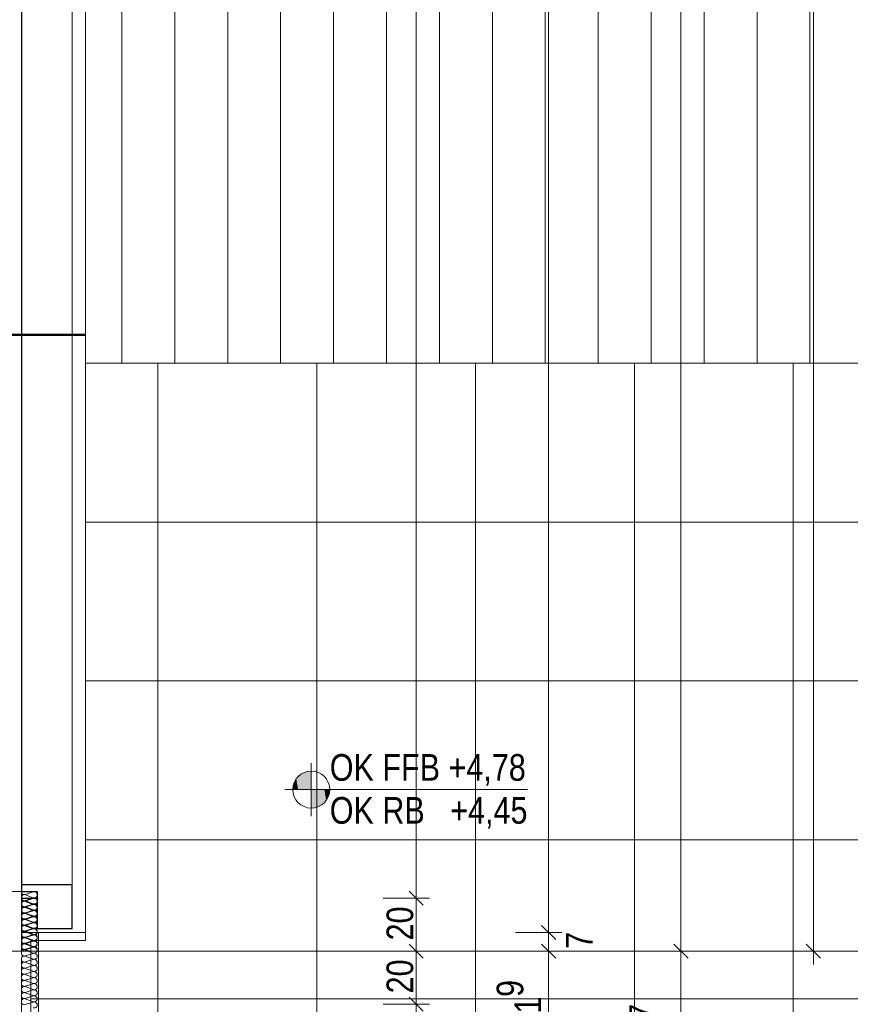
# Model space of a CAD drawing. Extents: x -620 to 300, y 62 to 1107.
# Tile 7 of 256: x -449 to -386, y 208 to 282. Entities that reach past the tile are written whole.
import ezdxf
from ezdxf.lldxf.tags import DXFTag

# ---------------------------------------------------------------- set-up
doc = ezdxf.new("R2010")
doc.units = 0
doc.layers.get('0').update_dxf_attribs({"lineweight": 35})
doc.layers.add('30 -33 Aussenwände- 7 Fassade_ Elemente', color=7, linetype='Continuous', lineweight=9, true_color=0x00aacc)
doc.layers.add('70 -76 Bemaßung- 2 Allgemein', color=9, linetype='Continuous', lineweight=5, true_color=0x808080)
for name, color, linetype, lineweight in [('60- 61 allgemeine Ausstattung- 4 Terrassen', 7, 'Continuous', 9), ('70 -71 Achsen- 1 Gebäudeachsen', 7, 'STRICHPUNKT2-A06G9FR98I', 18), ('70 -72 Beschriftung- 5 Höhenkoten', 7, 'Continuous', 15), ('70 -75 Raumstempel- 3 Wandstempel', 7, 'Continuous', 50)]:
    doc.layers.add(name, color=color, linetype=linetype, lineweight=lineweight)
doc.styles.get("Standard").update_dxf_attribs({"font": 'ARIALN.TTF'})
tags = doc.linetypes.add('STRICHPUNKT2-A06G9FR98I', pattern=[12.7, 6.35, -3.175, 0, -3.175]).pattern_tags.tags
tags[10:11] = [DXFTag(74, 4), DXFTag(75, 0), DXFTag(340, '0'), DXFTag(46, 0.0), DXFTag(50, 0.0), DXFTag(44, 0.0), DXFTag(45, 0.0)]
tags[8:9] = [DXFTag(74, 4), DXFTag(75, 0), DXFTag(340, '0'), DXFTag(46, 0.0), DXFTag(50, 0.0), DXFTag(44, 0.0), DXFTag(45, 0.0)]
tags[6:7] = [DXFTag(74, 4), DXFTag(75, 0), DXFTag(340, '0'), DXFTag(46, 0.0), DXFTag(50, 0.0), DXFTag(44, 0.0), DXFTag(45, 0.0)]
tags[4:5] = [DXFTag(74, 4), DXFTag(75, 0), DXFTag(340, '0'), DXFTag(46, 0.0), DXFTag(50, 0.0), DXFTag(44, 0.0), DXFTag(45, 0.0)]

# ---------------------------------------------------------------- blocks, each defined once
blk = doc.blocks.new('Referenz-A06G9FRB8I')
at = {"layer": '30 -33 Aussenwände- 7 Fassade_ Elemente', "color": 0, "linetype": 'Continuous', "lineweight": -2, "ltscale": 0.25}
for p, q in [((-448.475, 377.053), (-448.475, 212.053)), ((-444.635, 217.053), (-448.475, 217.053)), ((-448.475, 217.053), (-448.475, 216.553)), ((-448.475, 216.553), (-447.275, 216.553)), ((-447.275, 216.553), (-447.275, 213.753)), ((-444.635, 213.753), (-444.635, 217.053)), ((-448.479, 216.05), (-447.199, 216.05)), ((-447.275, 213.753), (-444.635, 213.753))]:
    blk.add_line(p, q, dxfattribs=at)
at = {"layer": '30 -33 Aussenwände- 7 Fassade_ Elemente', "color": 0, "linetype": 'Continuous', "ltscale": 0.13}
for p, q in [((-443.635, 213.453), (-443.635, 375.753)), ((-448.475, 217.053), (-448.475, 372.053)), ((-444.635, 372.053), (-444.635, 217.053)), ((-455.435, 216.553), (-448.475, 216.553)), ((-444.635, 217.053), (-448.475, 217.053)), ((-448.475, 216.553), (-448.475, 213.453)), ((-448.175, 216.331), (-447.575, 216.524)), ((-448.179, 215.828), (-447.579, 216.021)), ((-447.579, 215.584), (-448.179, 215.806)), ((-448.176, 215.872), (-447.576, 216.064)), ((-447.576, 215.627), (-448.176, 215.849)), ((-447.575, 216.087), (-448.175, 216.309)), ((-448.179, 215.368), (-447.579, 215.561)), ((-447.579, 215.124), (-448.179, 215.346)), ((-448.179, 214.909), (-447.579, 215.102)), ((-448.176, 215.412), (-447.576, 215.604)), ((-447.576, 215.167), (-448.176, 215.39)), ((-448.176, 214.952), (-447.576, 215.145)), ((-447.577, 214.708), (-448.176, 214.93)), ((-447.579, 214.664), (-448.179, 214.886)), ((-448.179, 214.449), (-447.579, 214.642)), ((-447.579, 214.205), (-448.179, 214.427)), ((-448.179, 213.99), (-447.579, 214.182)), ((-448.177, 214.493), (-447.577, 214.685)), ((-447.577, 214.248), (-448.177, 214.47)), ((-448.177, 214.033), (-447.577, 214.225)), ((-448.475, 213.453), (-443.635, 213.453)), ((-447.579, 213.745), (-448.179, 213.967)), ((-448.179, 213.53), (-447.579, 213.723)), ((-447.579, 213.286), (-448.179, 213.507)), ((-447.577, 213.788), (-448.177, 214.011)), ((-448.177, 213.573), (-447.577, 213.766)), ((-447.578, 213.329), (-448.177, 213.551)), ((-447.195, 213.453), (-447.195, 203.673)), ((-448.179, 213.07), (-447.579, 213.263)), ((-447.579, 212.826), (-448.179, 213.048)), ((-448.179, 212.611), (-447.579, 212.803)), ((-448.178, 213.114), (-447.578, 213.306)), ((-447.578, 212.869), (-448.178, 213.091)), ((-448.178, 212.654), (-447.578, 212.847)), ((-447.579, 212.366), (-448.179, 212.588)), ((-448.179, 212.151), (-447.579, 212.344)), ((-447.579, 211.907), (-448.179, 212.128)), ((-447.578, 212.409), (-448.178, 212.632)), ((-448.178, 212.195), (-447.578, 212.387)), ((-448.178, 212.172), (-447.857, 212.053)), ((-448.475, 211.551), (-448.48, 204.953)), ((-448.179, 211.691), (-447.579, 211.884)), ((-447.579, 211.447), (-448.179, 211.669)), ((-448.179, 211.232), (-447.579, 211.425)), ((-447.579, 210.987), (-448.179, 211.209)), ((-448.179, 210.772), (-447.579, 210.965)), ((-447.579, 210.528), (-448.179, 210.75)), ((-448.179, 210.312), (-447.579, 210.505)), ((-447.579, 210.068), (-448.179, 210.29)), ((-448.179, 209.853), (-447.579, 210.046)), ((-447.579, 209.609), (-448.179, 209.83)), ((-448.179, 209.393), (-447.579, 209.586)), ((-447.579, 209.149), (-448.179, 209.371)), ((-448.179, 208.934), (-447.579, 209.126)), ((-447.579, 208.689), (-448.179, 208.911)), ((-448.179, 208.474), (-447.579, 208.667)), ((-447.579, 208.23), (-448.179, 208.451)), ((-448.179, 208.014), (-447.579, 208.207))]:
    blk.add_line(p, q, dxfattribs=at)
for centre, major_axis, end_param in [((-448.246, 216.55), (-0.23, 0.003), 1.896254), ((-447.505, 216.305), (-0.071, -0.219), 3.765224), ((-448.249, 215.587), (0.07, 0.219), 3.764652), ((-448.246, 216.09), (0.071, 0.219), 3.764652), ((-448.246, 215.631), (0.071, 0.219), 3.764652), ((-448.249, 216.047), (-0.23, 0.003), 1.896254), ((-447.508, 215.802), (-0.07, -0.219), 3.765224), ((-447.505, 215.845), (-0.071, -0.219), 3.765224), ((-448.249, 215.127), (0.07, 0.219), 3.764652), ((-448.249, 214.668), (0.07, 0.219), 3.764652), ((-448.247, 215.171), (0.071, 0.219), 3.764652), ((-448.247, 214.711), (0.071, 0.219), 3.764652), ((-447.508, 215.343), (-0.07, -0.219), 3.765224), ((-447.508, 214.883), (-0.07, -0.219), 3.765224), ((-447.506, 214.926), (-0.071, -0.219), 3.765224), ((-447.506, 215.386), (-0.071, -0.219), 3.765224), ((-448.249, 214.208), (0.07, 0.219), 3.764652), ((-448.247, 214.252), (0.071, 0.219), 3.764652), ((-447.508, 214.423), (-0.07, -0.219), 3.765224), ((-447.508, 213.964), (-0.07, -0.219), 3.765224), ((-447.506, 214.466), (-0.071, -0.219), 3.765224), ((-447.507, 214.007), (-0.071, -0.219), 3.765224), ((-448.249, 213.748), (0.07, 0.219), 3.764652), ((-448.249, 213.289), (0.07, 0.219), 3.764652), ((-448.248, 213.792), (0.071, 0.219), 3.764652), ((-448.248, 213.332), (0.071, 0.219), 3.764652), ((-448.248, 213.332), (-0.186, 0.135), 1.254884), ((-448.248, 213.332), (0.071, 0.219), 1.254884), ((-447.508, 213.504), (-0.07, -0.219), 3.765224), ((-447.507, 213.547), (-0.071, -0.219), 3.765224), ((-448.248, 212.873), (0.071, 0.219), 3.764652), ((-448.249, 212.829), (0.07, 0.219), 3.764652), ((-448.248, 212.873), (-0.186, 0.135), 1.254884), ((-448.248, 213.332), (-0.186, -0.135), 1.254884), ((-448.248, 212.873), (0.071, 0.219), 1.254884), ((-448.248, 212.873), (-0.186, -0.135), 1.254884), ((-447.508, 213.045), (-0.07, -0.219), 3.765224), ((-447.508, 212.585), (-0.07, -0.219), 3.765224), ((-447.507, 213.088), (-0.071, -0.219), 3.765224), ((-447.507, 213.088), (0.186, 0.135), 1.255075), ((-447.507, 213.088), (-0.071, -0.219), 1.255075), ((-447.508, 212.628), (0.186, 0.135), 1.255075), ((-447.508, 212.628), (-0.071, -0.219), 3.765224), ((-447.507, 213.088), (0.186, -0.135), 1.255075), ((-447.508, 212.628), (0.186, -0.135), 1.255075), ((-448.249, 212.37), (0.07, 0.219), 3.764652), ((-448.249, 212.413), (-0.186, 0.135), 1.254884), ((-448.249, 211.91), (0.07, 0.219), 3.764652), ((-448.249, 211.954), (0.071, 0.219), 1.434048), ((-448.249, 212.413), (-0.186, -0.135), 1.254884), ((-448.249, 212.413), (0.071, 0.219), 1.254884), ((-447.508, 212.125), (-0.07, -0.219), 3.765224), ((-447.508, 212.628), (-0.071, -0.219), 1.255075), ((-447.508, 212.168), (0.198, -0.116), 2.411197), ((-448.249, 211.45), (0.07, 0.219), 3.764652), ((-448.249, 210.991), (0.07, 0.219), 3.764652), ((-447.508, 211.666), (-0.07, -0.219), 3.765224), ((-447.508, 211.206), (-0.07, -0.219), 3.765224), ((-448.249, 210.531), (0.07, 0.219), 3.764652), ((-447.508, 210.746), (-0.07, -0.219), 3.765224), ((-447.508, 210.287), (-0.07, -0.219), 3.765224), ((-448.249, 210.071), (0.07, 0.219), 3.764652), ((-448.249, 209.612), (0.07, 0.219), 3.764652), ((-447.508, 209.827), (-0.07, -0.219), 3.765224), ((-448.249, 209.152), (0.07, 0.219), 3.764652), ((-447.508, 209.367), (-0.07, -0.219), 3.765224), ((-447.508, 208.908), (-0.07, -0.219), 3.765224), ((-448.249, 208.693), (0.07, 0.219), 3.764652), ((-448.249, 208.233), (0.07, 0.219), 3.764652), ((-447.508, 208.448), (-0.07, -0.219), 3.765224), ((-447.508, 207.989), (-0.07, -0.219), 3.765224)]:
    blk.add_ellipse(centre, major_axis=major_axis, ratio=1, start_param=0, end_param=end_param, dxfattribs=at)
at = {"layer": '60- 61 allgemeine Ausstattung- 4 Terrassen', "color": 0}
for p, q in [((-443.635, 365.113), (-443.635, 256.453)), ((-440.888, 256.453), (-440.888, 365.113)), ((-436.888, 256.453), (-436.888, 365.113)), ((-432.888, 256.453), (-432.888, 365.113)), ((-428.888, 256.453), (-428.888, 365.113)), ((-424.888, 256.453), (-424.888, 365.113)), ((-420.888, 256.453), (-420.888, 365.113)), ((-416.888, 256.453), (-416.888, 365.113)), ((-412.888, 256.453), (-412.888, 365.113)), ((-408.888, 256.453), (-408.888, 365.113)), ((-404.888, 256.453), (-404.888, 365.113)), ((-400.888, 256.453), (-400.888, 365.113)), ((-396.888, 256.453), (-396.888, 365.113)), ((-392.888, 256.453), (-392.888, 365.113)), ((-388.888, 256.453), (-388.888, 365.113)), ((-443.636, 256.453), (-138.16, 256.453)), ((-286.141, 256.453), (-443.636, 256.453)), ((-443.636, 256.453), (-443.636, 212.853)), ((-443.635, 256.453), (-286.141, 256.453)), ((-438.155, 204.253), (-438.155, 256.453)), ((-426.155, 204.253), (-426.155, 256.453)), ((-414.155, 204.253), (-414.155, 256.453)), ((-402.155, 204.253), (-402.155, 256.453)), ((-390.155, 206.653), (-390.155, 256.453)), ((-443.636, 244.453), (-138.161, 244.453)), ((-443.636, 232.453), (-138.162, 232.453)), ((-443.636, 220.453), (-138.162, 220.453)), ((-443.636, 212.853), (-447.775, 212.853)), ((-447.775, 212.853), (-447.775, 204.253)), ((-447.775, 208.453), (-138.163, 208.453))]:
    blk.add_line(p, q, dxfattribs=at)
at = {"layer": '70 -71 Achsen- 1 Gebäudeachsen', "color": 0, "linetype": 'STRICHPUNKT2-A06G9FR98I', "ltscale": 0.18}
blk.add_line((-538.628, 212.053), (75.968, 212.053), dxfattribs=at)
at = {"layer": '70 -72 Beschriftung- 5 Höhenkoten', "color": 0, "linetype": 'Continuous', "ltscale": 0.15}
for p, q in [((-426.575, 222.253), (-426.575, 226.253)), ((-426.575, 224.253), (-426.575, 225.653)), ((-426.575, 225.653), (-426.575, 224.253)), ((-428.575, 224.253), (-410.237, 224.253)), ((-427.975, 224.253), (-426.575, 224.253)), ((-426.575, 224.253), (-427.975, 224.253)), ((-425.175, 224.253), (-426.575, 224.253)), ((-426.575, 224.253), (-426.575, 222.853)), ((-426.575, 224.253), (-425.175, 224.253)), ((-426.575, 222.853), (-426.575, 224.253))]:
    blk.add_line(p, q, dxfattribs=at)
for major_axis in [(0, 1.4), (1.4, 0), (-1.4, 0), (0, -1.4)]:
    blk.add_ellipse((-426.575, 224.253), major_axis=major_axis, ratio=1, start_param=0, end_param=1.570796, dxfattribs=at)
at = {"layer": '70 -72 Beschriftung- 5 Höhenkoten', "color": 0, "lineweight": 0}
for points in [[(-427.398, 224.253), (-427.565, 225.243), (-427.398, 225.386)], [(-427.211, 224.253), (-427.398, 225.386), (-427.211, 225.501)], [(-427.398, 224.253), (-427.398, 225.386), (-427.211, 224.253)], [(-427.008, 224.253), (-427.211, 225.501), (-427.008, 225.585)], [(-427.211, 224.253), (-427.211, 225.501), (-427.008, 224.253)], [(-426.794, 224.253), (-427.008, 225.585), (-426.794, 225.636)], [(-427.008, 224.253), (-427.008, 225.585), (-426.794, 224.253)], [(-426.575, 224.253), (-426.794, 225.636), (-426.575, 225.653)], [(-426.794, 224.253), (-426.794, 225.636), (-426.575, 224.253)], [(-427.907, 224.253), (-427.958, 224.472), (-427.907, 224.686)], [(-427.823, 224.253), (-427.907, 224.686), (-427.823, 224.889)], [(-427.907, 224.253), (-427.907, 224.686), (-427.823, 224.253)], [(-427.708, 224.253), (-427.823, 224.889), (-427.708, 225.076)], [(-427.823, 224.253), (-427.823, 224.889), (-427.708, 224.253)], [(-427.565, 224.253), (-427.708, 225.076), (-427.565, 225.243)], [(-427.708, 224.253), (-427.708, 225.076), (-427.565, 224.253)], [(-427.565, 224.253), (-427.565, 225.243), (-427.398, 224.253)], [(-427.958, 224.253), (-427.975, 224.253), (-427.958, 224.472)], [(-427.958, 224.253), (-427.958, 224.472), (-427.907, 224.253)], [(-426.575, 222.853), (-426.575, 224.253), (-426.356, 222.87)], [(-426.356, 222.87), (-426.575, 224.253), (-426.356, 224.253)], [(-426.356, 222.87), (-426.356, 224.253), (-426.143, 222.922)], [(-426.143, 222.922), (-426.356, 224.253), (-426.143, 224.253)], [(-426.143, 222.922), (-426.143, 224.253), (-425.94, 223.006)], [(-425.94, 223.006), (-426.143, 224.253), (-425.94, 224.253)], [(-425.94, 223.006), (-425.94, 224.253), (-425.753, 223.12)], [(-425.753, 223.12), (-425.94, 224.253), (-425.753, 224.253)], [(-425.753, 223.12), (-425.753, 224.253), (-425.585, 223.263)], [(-425.585, 223.263), (-425.753, 224.253), (-425.585, 224.253)], [(-425.585, 223.263), (-425.585, 224.253), (-425.443, 223.43)], [(-425.443, 223.43), (-425.585, 224.253), (-425.443, 224.253)], [(-425.443, 223.43), (-425.443, 224.253), (-425.328, 223.618)], [(-425.328, 223.618), (-425.443, 224.253), (-425.328, 224.253)], [(-425.328, 223.618), (-425.328, 224.253), (-425.244, 223.82)], [(-425.244, 223.82), (-425.328, 224.253), (-425.244, 224.253)], [(-425.244, 223.82), (-425.244, 224.253), (-425.193, 224.034)], [(-425.193, 224.034), (-425.244, 224.253), (-425.193, 224.253)], [(-425.193, 224.034), (-425.193, 224.253), (-425.175, 224.253)]]:
    blk.add_solid(points, dxfattribs=at)
at = {"layer": '70 -75 Raumstempel- 3 Wandstempel', "color": 0, "linetype": 'Continuous', "ltscale": 0.5}
blk.add_line((-458.075, 258.585), (-443.635, 258.585), dxfattribs=at)
at = {"layer": '70 -76 Bemaßung- 2 Allgemein', "color": 0, "linetype": 'Continuous', "ltscale": 0.13}
for p, q in [((-388.635, 213.114), (-388.635, 375.993)), ((-418.635, 217.114), (-418.635, 371.993)), ((-408.635, 214.514), (-408.635, 364.053)), ((-398.635, 213.114), (-398.635, 364.053)), ((-418.635, 215.053), (-418.635, 217.114)), ((-418.635, 217.053), (-418.635, 214.993)), ((-421.135, 216.053), (-417.635, 216.053)), ((-421.135, 216.053), (-417.635, 216.053)), ((-418.635, 213.114), (-418.635, 214.993)), ((-408.635, 214.514), (-408.635, 215.574)), ((-408.635, 212.453), (-408.635, 214.514)), ((-408.635, 212.453), (-408.635, 214.514)), ((-411.135, 213.453), (-407.635, 213.453)), ((-411.135, 213.453), (-407.635, 213.453)), ((-408.635, 212.053), (-408.635, 213.453)), ((-418.635, 211.053), (-418.635, 213.114)), ((-418.635, 213.053), (-418.635, 210.993)), ((-408.635, 213.053), (-408.635, 210.993)), ((-408.635, 213.053), (-408.635, 210.993)), ((-398.635, 211.053), (-398.635, 213.114)), ((-398.635, 213.053), (-398.635, 210.993)), ((-388.635, 211.053), (-388.635, 213.114)), ((-421.135, 212.053), (-417.635, 212.053)), ((-421.135, 212.053), (-417.635, 212.053)), ((-411.135, 212.053), (-407.635, 212.053)), ((-411.135, 212.053), (-407.635, 212.053)), ((-401.135, 212.053), (-397.635, 212.053)), ((-401.135, 212.053), (-397.635, 212.053)), ((-391.135, 212.053), (-387.635, 212.053)), ((-418.635, 209.114), (-418.635, 210.993)), ((-408.635, 204.734), (-408.635, 210.993)), ((-408.635, 210.993), (-408.635, 209.932)), ((-398.635, 201.174), (-398.635, 210.993)), ((-418.635, 207.053), (-418.635, 209.114)), ((-421.135, 208.053), (-417.635, 208.053))]:
    blk.add_line(p, q, dxfattribs=at)
at = {"layer": '70 -76 Bemaßung- 2 Allgemein', "color": 0, "linetype": 'Continuous', "lineweight": 20, "ltscale": 0.2}
for p, q in [((-419.166, 216.584), (-418.105, 215.523)), ((-418.105, 215.523), (-419.166, 216.584)), ((-408.105, 212.923), (-409.166, 213.984)), ((-408.105, 212.923), (-409.166, 213.984)), ((-418.105, 211.523), (-419.166, 212.584)), ((-419.166, 212.584), (-418.105, 211.523)), ((-409.166, 212.584), (-408.105, 211.523)), ((-409.166, 212.584), (-408.105, 211.523)), ((-399.166, 212.584), (-398.105, 211.523)), ((-398.105, 211.523), (-399.166, 212.584)), ((-388.105, 211.523), (-389.166, 212.584)), ((-418.105, 207.523), (-419.166, 208.584))]:
    blk.add_line(p, q, dxfattribs=at)
at = {"layer": '70 -72 Beschriftung- 5 Höhenkoten', "color": 0, "linetype": 'Continuous', "ltscale": 0.15, "char_height": 2.01377, "attachment_point": 1}
for s, insert in [('{\\fArial Narrow;OK FFB +4,78}', (-425.175, 226.933)), ('{\\fArial Narrow;OK RB   +4,45}', (-425.175, 223.688))]:
    blk.add_mtext(s, dxfattribs=dict(at, insert=insert))
at = {"layer": '70 -76 Bemaßung- 2 Allgemein', "color": 0, "linetype": 'Continuous', "ltscale": 0.13, "char_height": 2.01377, "attachment_point": 1, "rotation": 90}
for s, insert in [('{\\fArial Narrow;20}', (-420.886, 212.857)), ('{\\fArial Narrow;7}', (-407.335, 212.218)), ('{\\fArial Narrow;20}', (-420.886, 208.857)), ('{\\fArial Narrow;9}', (-412.565, 208.591)), ('{\\fArial Narrow;41}', (-411.222, 206.049)), ('{\\fArial Narrow;7}', (-402.548, 206.785))]:
    blk.add_mtext(s, dxfattribs=dict(at, insert=insert))

msp = doc.modelspace()

# ---------------------------------------------------------------- block references
at = {"color": 8, "lineweight": 25, "ltscale": 0.25, "true_color": 0x808080}
msp.add_blockref('Referenz-A06G9FRB8I', (0, 0), dxfattribs=at)

doc.saveas('drawing.dxf')
